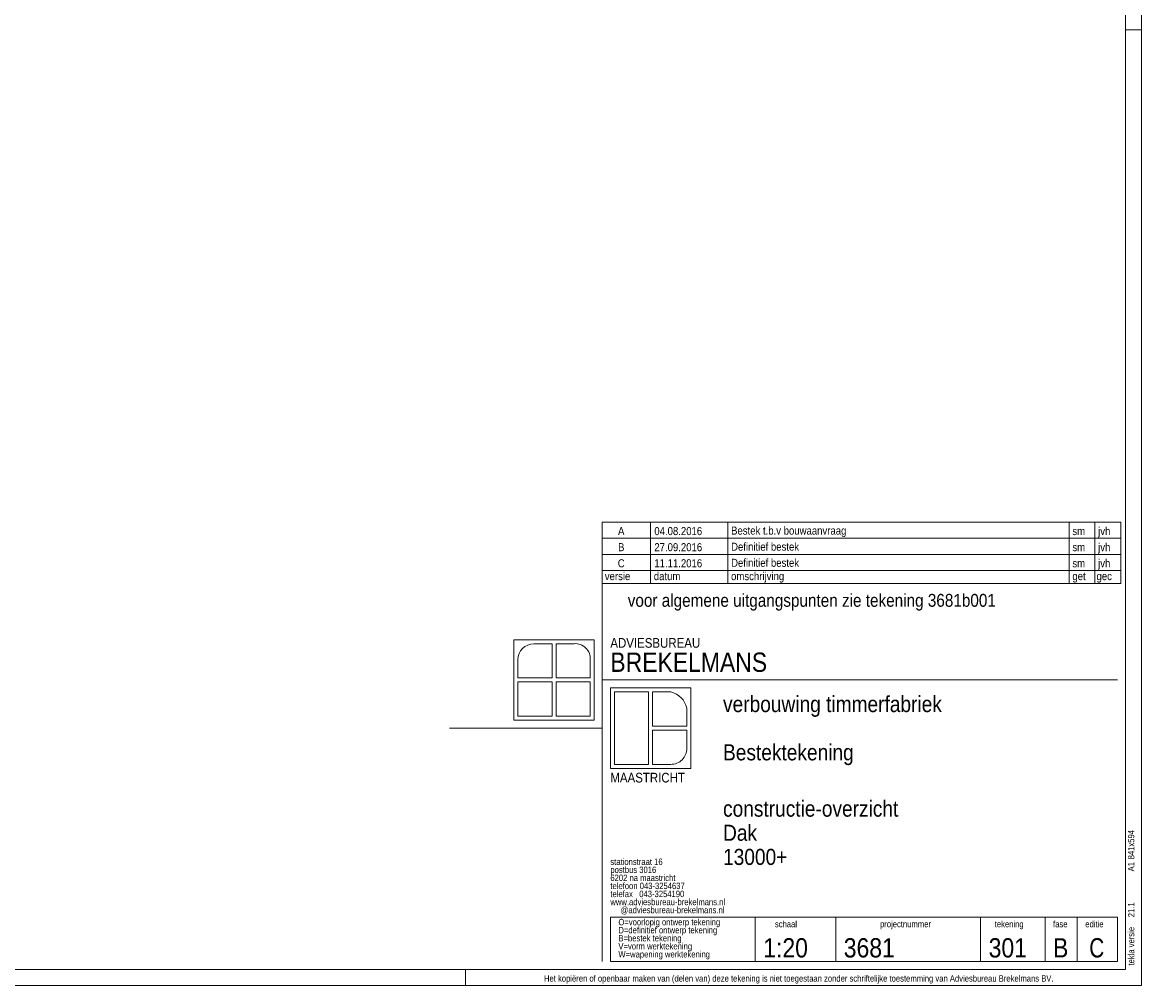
# Model space of a CAD drawing. Header units: millimetres. Extents: x -931 to -90, y -1396 to -802.
# Tile 24 of 29: x -437 to -90, y -1396 to -1097. Entities that reach past the tile are written whole.
import ezdxf

# ---------------------------------------------------------------- set-up
doc = ezdxf.new("R2010")
doc.units = ezdxf.units.MM
doc.linetypes.add('XKITLINE00', pattern=[0])
for name, color, linetype, lineweight in [('Overige objecten', 7, 'Continuous', 0), ('Tekening kader', 3, 'Continuous', 0), ('Tekst', 7, 'Continuous', 0)]:
    doc.layers.add(name, color=color, linetype=linetype, lineweight=lineweight)
doc.styles.add('ARIAL', font='arial.ttf')

msp = doc.modelspace()

# ---------------------------------------------------------------- linework, layer by layer
at = {"layer": 'Overige objecten', "linetype": 'XKITLINE00', "lineweight": 0}
for p, q in [((-257.29, -1252.3), (-257.29, -1257.3)), ((-96.29, -1252.3), (-257.29, -1252.3)), ((-257.29, -1252.3), (-257.29, -1257.3)), ((-96.29, -1252.3), (-257.29, -1252.3)), ((-242.29, -1252.3), (-242.29, -1257.3)), ((-242.29, -1252.3), (-242.29, -1257.3)), ((-218.29, -1252.3), (-218.29, -1257.3)), ((-218.29, -1252.3), (-218.29, -1257.3)), ((-112.29, -1252.3), (-112.29, -1257.3)), ((-112.29, -1252.3), (-112.29, -1257.3)), ((-104.29, -1252.3), (-104.29, -1257.3)), ((-104.29, -1252.3), (-104.29, -1257.3)), ((-96.29, -1252.3), (-96.29, -1257.3)), ((-96.29, -1252.3), (-96.29, -1257.3)), ((-257.29, -1257.3), (-96.29, -1257.3)), ((-257.29, -1257.3), (-257.29, -1262.3)), ((-96.29, -1257.3), (-257.29, -1257.3)), ((-257.29, -1257.3), (-96.29, -1257.3)), ((-257.29, -1257.3), (-257.29, -1262.3)), ((-96.29, -1257.3), (-257.29, -1257.3)), ((-242.29, -1257.3), (-242.29, -1262.3)), ((-242.29, -1257.3), (-242.29, -1262.3)), ((-218.29, -1257.3), (-218.29, -1262.3)), ((-218.29, -1257.3), (-218.29, -1262.3)), ((-112.29, -1257.3), (-112.29, -1262.3)), ((-112.29, -1257.3), (-112.29, -1262.3)), ((-104.29, -1257.3), (-104.29, -1262.3)), ((-104.29, -1257.3), (-104.29, -1262.3)), ((-96.29, -1257.3), (-96.29, -1262.3)), ((-96.29, -1257.3), (-96.29, -1262.3)), ((-257.29, -1262.3), (-96.29, -1262.3)), ((-257.29, -1262.3), (-257.29, -1267.3)), ((-96.29, -1262.3), (-257.29, -1262.3)), ((-257.29, -1262.3), (-96.29, -1262.3)), ((-257.29, -1262.3), (-257.29, -1267.3)), ((-96.29, -1262.3), (-257.29, -1262.3)), ((-242.29, -1262.3), (-242.29, -1267.3)), ((-242.29, -1262.3), (-242.29, -1267.3)), ((-218.29, -1262.3), (-218.29, -1267.3)), ((-218.29, -1262.3), (-218.29, -1267.3)), ((-112.29, -1262.3), (-112.29, -1267.3)), ((-112.29, -1262.3), (-112.29, -1267.3)), ((-104.29, -1262.3), (-104.29, -1267.3)), ((-104.29, -1262.3), (-104.29, -1267.3)), ((-96.29, -1262.3), (-96.29, -1267.3)), ((-96.29, -1262.3), (-96.29, -1267.3)), ((-257.29, -1267.3), (-96.29, -1267.3)), ((-257.29, -1267.3), (-257.29, -1271.3)), ((-257.29, -1267.3), (-96.29, -1267.3)), ((-257.29, -1267.3), (-96.29, -1267.3)), ((-257.29, -1267.3), (-257.29, -1271.3)), ((-257.29, -1267.3), (-96.29, -1267.3)), ((-242.29, -1267.3), (-242.29, -1271.3)), ((-242.29, -1267.3), (-242.29, -1271.3)), ((-218.29, -1267.3), (-218.29, -1271.3)), ((-218.29, -1267.3), (-218.29, -1271.3)), ((-112.29, -1267.3), (-112.29, -1271.3)), ((-112.29, -1267.3), (-112.29, -1271.3)), ((-104.29, -1267.3), (-104.29, -1271.3)), ((-104.29, -1267.3), (-104.29, -1271.3)), ((-96.29, -1267.3), (-96.29, -1271.3)), ((-96.29, -1267.3), (-96.29, -1271.3)), ((-96.29, -1271.3), (-257.29, -1271.3)), ((-257.29, -1271.3), (-257.29, -1388.8)), ((-96.29, -1271.3), (-257.29, -1271.3)), ((-257.29, -1271.3), (-257.29, -1388.8)), ((-284.79, -1288.8), (-259.79, -1288.8)), ((-284.79, -1313.8), (-284.79, -1288.8)), ((-284.79, -1288.8), (-259.79, -1288.8)), ((-284.79, -1313.8), (-284.79, -1288.8)), ((-259.79, -1288.8), (-259.79, -1313.8)), ((-259.79, -1288.8), (-259.79, -1313.8)), ((-278.54, -1290.05), (-272.91, -1290.05)), ((-278.54, -1290.05), (-272.91, -1290.05)), ((-272.91, -1290.05), (-272.91, -1300.67)), ((-272.91, -1290.05), (-272.91, -1300.67)), ((-271.66, -1290.05), (-271.66, -1300.67)), ((-266.04, -1290.05), (-271.66, -1290.05)), ((-271.66, -1290.05), (-271.66, -1300.67)), ((-266.04, -1290.05), (-271.66, -1290.05)), ((-283.54, -1300.67), (-283.54, -1295.05)), ((-283.54, -1300.67), (-283.54, -1295.05)), ((-261.04, -1300.67), (-261.04, -1295.05)), ((-261.04, -1300.67), (-261.04, -1295.05)), ((-272.91, -1300.67), (-283.54, -1300.67)), ((-272.91, -1300.67), (-283.54, -1300.67)), ((-283.54, -1301.92), (-272.91, -1301.92)), ((-283.54, -1312.55), (-283.54, -1301.92)), ((-283.54, -1301.92), (-272.91, -1301.92)), ((-283.54, -1312.55), (-283.54, -1301.92)), ((-272.91, -1301.92), (-272.91, -1312.55)), ((-272.91, -1301.92), (-272.91, -1312.55)), ((-271.66, -1300.67), (-261.04, -1300.67)), ((-271.66, -1300.67), (-261.04, -1300.67)), ((-271.66, -1301.92), (-261.04, -1301.92)), ((-271.66, -1312.55), (-271.66, -1301.92)), ((-271.66, -1301.92), (-261.04, -1301.92)), ((-271.66, -1312.55), (-271.66, -1301.92)), ((-261.04, -1301.92), (-261.04, -1312.55)), ((-261.04, -1301.92), (-261.04, -1312.55)), ((-257.29, -1301.3), (-97.29, -1301.3)), ((-257.29, -1301.3), (-97.29, -1301.3)), ((-254.79, -1303.8), (-229.79, -1303.8)), ((-254.79, -1328.8), (-254.79, -1303.8)), ((-254.79, -1303.8), (-229.79, -1303.8)), ((-254.79, -1328.8), (-254.79, -1303.8)), ((-253.54, -1305.05), (-242.91, -1305.05)), ((-253.54, -1327.55), (-253.54, -1305.05)), ((-253.54, -1305.05), (-242.91, -1305.05)), ((-253.54, -1327.55), (-253.54, -1305.05)), ((-242.91, -1305.05), (-242.91, -1327.55)), ((-242.91, -1305.05), (-242.91, -1327.55)), ((-241.66, -1305.05), (-241.66, -1315.67)), ((-236.04, -1305.05), (-241.66, -1305.05)), ((-241.66, -1305.05), (-241.66, -1315.67)), ((-236.04, -1305.05), (-241.66, -1305.05)), ((-229.79, -1303.8), (-229.79, -1328.8)), ((-229.79, -1303.8), (-229.79, -1328.8)), ((-231.04, -1315.67), (-231.04, -1310.05)), ((-231.04, -1315.67), (-231.04, -1310.05)), ((-259.79, -1313.8), (-284.79, -1313.8)), ((-259.79, -1313.8), (-284.79, -1313.8)), ((-272.91, -1312.55), (-283.54, -1312.55)), ((-272.91, -1312.55), (-283.54, -1312.55)), ((-261.04, -1312.55), (-271.66, -1312.55)), ((-261.04, -1312.55), (-271.66, -1312.55)), ((-257.29, -1316.3), (-304.79, -1316.3)), ((-257.29, -1316.3), (-304.79, -1316.3)), ((-241.66, -1315.67), (-231.04, -1315.67)), ((-241.66, -1315.67), (-231.04, -1315.67)), ((-241.66, -1316.92), (-241.66, -1327.55)), ((-239.79, -1316.92), (-241.66, -1316.92)), ((-241.66, -1316.92), (-241.66, -1327.55)), ((-239.79, -1316.92), (-241.66, -1316.92)), ((-231.04, -1316.92), (-239.79, -1316.92)), ((-231.04, -1316.92), (-239.79, -1316.92)), ((-231.04, -1322.55), (-231.04, -1316.92)), ((-231.04, -1322.55), (-231.04, -1316.92)), ((-242.91, -1327.55), (-253.54, -1327.55)), ((-242.91, -1327.55), (-253.54, -1327.55)), ((-241.66, -1327.55), (-236.04, -1327.55)), ((-241.66, -1327.55), (-236.04, -1327.55)), ((-229.79, -1328.8), (-254.79, -1328.8)), ((-229.79, -1328.8), (-254.79, -1328.8)), ((-254.79, -1388.8), (-254.79, -1375.05)), ((-254.79, -1375.05), (-97.29, -1375.05)), ((-254.79, -1388.8), (-254.79, -1375.05)), ((-254.79, -1375.05), (-97.29, -1375.05)), ((-209.79, -1375.05), (-209.79, -1388.8)), ((-209.79, -1375.05), (-209.79, -1388.8)), ((-184.79, -1375.05), (-184.79, -1388.8)), ((-184.79, -1375.05), (-184.79, -1388.8)), ((-139.79, -1375.05), (-139.79, -1388.8)), ((-139.79, -1375.05), (-139.79, -1388.8)), ((-119.79, -1375.05), (-119.79, -1388.8)), ((-119.79, -1375.05), (-119.79, -1388.8)), ((-109.79, -1375.05), (-109.79, -1388.8)), ((-109.79, -1375.05), (-109.79, -1388.8)), ((-97.29, -1375.05), (-97.29, -1388.8)), ((-97.29, -1375.05), (-97.29, -1388.8)), ((-97.29, -1388.8), (-254.79, -1388.8)), ((-97.29, -1388.8), (-254.79, -1388.8))]:
    msp.add_line(p, q, dxfattribs=at)
for centre, radius, start, end in [((-278.45, -1295.14), 5.09, 91.0045, 178.9955), ((-278.45, -1295.14), 5.09, 91.0045, 178.9955), ((-265.71, -1294.72), 4.69, 356.0104, 93.9896), ((-265.71, -1294.72), 4.69, 356.0104, 93.9896), ((-237.51, -1311.51), 6.63, 12.7928, 77.2072), ((-237.51, -1311.51), 6.63, 12.7928, 77.2072), ((-235.98, -1322.61), 4.94, 269.2837, 0.7163), ((-235.98, -1322.61), 4.94, 269.2837, 0.7163)]:
    msp.add_arc(centre, radius, start, end, dxfattribs=at)
at = {"layer": 'Tekening kader', "linetype": 'XKITLINE00', "lineweight": 0}
for p, q in [((-89.79, -1396.3), (-89.79, -802.3)), ((-94.79, -1391.3), (-94.79, -807.3)), ((-89.79, -1099.3), (-94.79, -1099.3)), ((-925.79, -1391.3), (-94.79, -1391.3)), ((-299.79, -1396.3), (-299.79, -1391.3)), ((-930.79, -1396.3), (-89.79, -1396.3))]:
    msp.add_line(p, q, dxfattribs=at)

# ---------------------------------------------------------------- texts
at = {"layer": 'Overige objecten', "style": 'ARIAL'}
for s, height, width, p in [('A', 2.5, 0.85, (-252.4, -1256.3)), ('A', 2.5, 0.85, (-252.4, -1256.3)), ('04.08.2016', 2.5, 0.85, (-241.13, -1256.3)), ('04.08.2016', 2.5, 0.85, (-241.13, -1256.3)), ('Bestek t.b.v bouwaanvraag', 2.5, 0.85, (-217.29, -1256.15)), ('Bestek t.b.v bouwaanvraag', 2.5, 0.85, (-217.29, -1256.15)), ('sm', 2.5, 0.85, (-111.29, -1256.3)), ('sm', 2.5, 0.85, (-111.29, -1256.3)), ('jvh', 2.5, 0.85, (-103.29, -1256.3)), ('jvh', 2.5, 0.85, (-103.29, -1256.3)), ('B', 2.5, 0.85, (-252.4, -1261.3)), ('B', 2.5, 0.85, (-252.4, -1261.3)), ('27.09.2016', 2.5, 0.85, (-241.13, -1261.3)), ('27.09.2016', 2.5, 0.85, (-241.13, -1261.3)), ('Definitief bestek', 2.5, 0.85, (-217.29, -1261.15)), ('Definitief bestek', 2.5, 0.85, (-217.29, -1261.15)), ('sm', 2.5, 0.85, (-111.29, -1261.3)), ('sm', 2.5, 0.85, (-111.29, -1261.3)), ('jvh', 2.5, 0.85, (-103.29, -1261.3)), ('jvh', 2.5, 0.85, (-103.29, -1261.3)), ('C', 2.5, 0.85, (-252.49, -1266.3)), ('C', 2.5, 0.85, (-252.49, -1266.3)), ('11.11.2016', 2.5, 0.85, (-241.13, -1266.3)), ('11.11.2016', 2.5, 0.85, (-241.13, -1266.3)), ('Definitief bestek', 2.5, 0.85, (-217.29, -1266.15)), ('Definitief bestek', 2.5, 0.85, (-217.29, -1266.15)), ('sm', 2.5, 0.85, (-111.29, -1266.3)), ('sm', 2.5, 0.85, (-111.29, -1266.3)), ('jvh', 2.5, 0.85, (-103.29, -1266.3)), ('jvh', 2.5, 0.85, (-103.29, -1266.3)), ('versie', 2.5, 0.85, (-256.51, -1270.3)), ('versie', 2.5, 0.85, (-256.51, -1270.3)), ('datum', 2.5, 0.85, (-241.29, -1270.3)), ('datum', 2.5, 0.85, (-241.29, -1270.3)), ('omschrijving', 2.5, 0.85, (-217.29, -1270.3)), ('omschrijving', 2.5, 0.85, (-217.29, -1270.3)), ('get', 2.5, 0.85, (-111.29, -1270.3)), ('get', 2.5, 0.85, (-111.29, -1270.3)), ('gec', 2.5, 0.85, (-103.79, -1270.3)), ('gec', 2.5, 0.85, (-103.79, -1270.3)), ('ADVIESBUREAU', 3, 0.85, (-254.79, -1291.3)), ('ADVIESBUREAU', 3, 0.85, (-254.79, -1291.3)), ('BREKELMANS', 6, 0.85, (-254.79, -1298.8)), ('BREKELMANS', 6, 0.85, (-254.79, -1298.8)), ('verbouwing timmerfabriek', 5, 0.85, (-219.79, -1311.3)), ('verbouwing timmerfabriek', 5, 0.85, (-219.79, -1311.3)), ('Bestektekening', 5, 0.85, (-219.79, -1326.3)), ('Bestektekening', 5, 0.85, (-219.79, -1326.3)), ('MAASTRICHT', 3, 0.85, (-254.79, -1333.17)), ('MAASTRICHT', 3, 0.85, (-254.79, -1333.17)), ('constructie-overzicht', 5, 0.85, (-219.79, -1343.8)), ('constructie-overzicht', 5, 0.85, (-219.79, -1343.8)), ('Dak', 5, 0.85, (-219.79, -1351.3)), ('Dak', 5, 0.85, (-219.79, -1351.3)), ('13000+', 5, 0.85, (-219.79, -1358.8)), ('13000+', 5, 0.85, (-219.79, -1358.8)), ('stationstraat 16', 2, 0.85, (-254.79, -1358.8)), ('stationstraat 16', 2, 0.85, (-254.79, -1358.8)), ('postbus 3016', 2, 0.85, (-254.79, -1361.3)), ('postbus 3016', 2, 0.85, (-254.79, -1361.3)), ('6202 na maastricht', 2, 0.85, (-254.79, -1363.8)), ('6202 na maastricht', 2, 0.85, (-254.79, -1363.8)), ('telefoon 043-3254637', 2, 0.85, (-254.79, -1366.3)), ('telefoon 043-3254637', 2, 0.85, (-254.79, -1366.3)), ('telefax   043-3254190', 2, 0.85, (-254.79, -1368.8)), ('telefax   043-3254190', 2, 0.85, (-254.79, -1368.8)), ('www.adviesbureau-brekelmans.nl', 2, 0.85, (-254.79, -1371.3)), ('www.adviesbureau-brekelmans.nl', 2, 0.85, (-254.79, -1371.3)), ('  @adviesbureau-brekelmans.nl', 2, 0.85, (-252.91, -1373.8)), ('  @adviesbureau-brekelmans.nl', 2, 0.85, (-252.91, -1373.8)), ('O=voorlopig ontwerp tekening', 2, 0.85, (-252.29, -1377.55)), ('O=voorlopig ontwerp tekening', 2, 0.85, (-252.29, -1377.55)), ('schaal', 2, 0.85, (-203.68, -1378.17)), ('schaal', 2, 0.85, (-203.68, -1378.17)), ('projectnummer', 2, 0.85, (-171.04, -1378.17)), ('projectnummer', 2, 0.85, (-171.04, -1378.17)), ('tekening', 2, 0.85, (-135.4, -1378.17)), ('tekening', 2, 0.85, (-135.4, -1378.17)), ('fase', 2, 0.85, (-117.29, -1378.17)), ('fase', 2, 0.85, (-117.29, -1378.17)), ('editie', 2, 0.85, (-107.29, -1378.17)), ('editie', 2, 0.85, (-107.29, -1378.17)), ('D=definitief ontwerp tekening', 2, 0.85, (-252.29, -1380.05)), ('D=definitief ontwerp tekening', 2, 0.85, (-252.29, -1380.05)), ('V=vorm werktekening', 2, 0.85, (-252.29, -1385.05)), ('V=vorm werktekening', 2, 0.85, (-252.29, -1385.05)), ('B=bestek tekening', 2, 0.85, (-252.29, -1382.55)), ('B=bestek tekening', 2, 0.85, (-252.29, -1382.55)), ('1:20', 6, 0.85, (-207.29, -1387.55)), ('1:20', 6, 0.85, (-207.29, -1387.55)), ('3681', 6, 0.85, (-182.29, -1387.55)), ('3681', 6, 0.85, (-182.29, -1387.55)), ('301', 6, 0.85, (-137.29, -1387.55)), ('301', 6, 0.85, (-137.29, -1387.55)), ('B', 6, 0.85, (-117.29, -1387.55)), ('B', 6, 0.85, (-117.29, -1387.55)), ('C', 6, 0.765, (-106.04, -1387.55)), ('C', 6, 0.765, (-106.04, -1387.55)), ('W=wapening werktekening', 2, 0.85, (-252.29, -1387.55)), ('W=wapening werktekening', 2, 0.85, (-252.29, -1387.55)), ('Het kopiëren of openbaar maken van (delen van) deze tekening is niet toegestaan zonder schriftelijke toestemming van Adviesbureau Brekelmans BV.', 2, 0.85, (-275.41, -1395.05)), ('Het kopiëren of openbaar maken van (delen van) deze tekening is niet toegestaan zonder schriftelijke toestemming van Adviesbureau Brekelmans BV.', 2, 0.85, (-275.41, -1395.05))]:
    msp.add_text(s, height=height, dxfattribs=dict(at, width=width)).set_placement(p)
at = {"layer": 'Overige objecten', "style": 'ARIAL', "width": 0.85}
for s, p in [('841x594', (-92.04, -1357.05)), ('841x594', (-92.04, -1357.05)), ('A1', (-92.04, -1360.8)), ('A1', (-92.04, -1360.8)), ('21.1', (-92.04, -1375.05)), ('21.1', (-92.04, -1375.05)), ('tekla versie', (-92.04, -1390.05)), ('tekla versie', (-92.04, -1390.05))]:
    msp.add_text(s, height=2, rotation=90, dxfattribs=at).set_placement(p)
at = {"layer": 'Tekst', "style": 'ARIAL', "width": 0.85}
msp.add_text('voor algemene uitgangspunten zie tekening 3681b001', height=4, dxfattribs=at).set_placement((-249.39, -1278.57))

doc.saveas('drawing.dxf')
